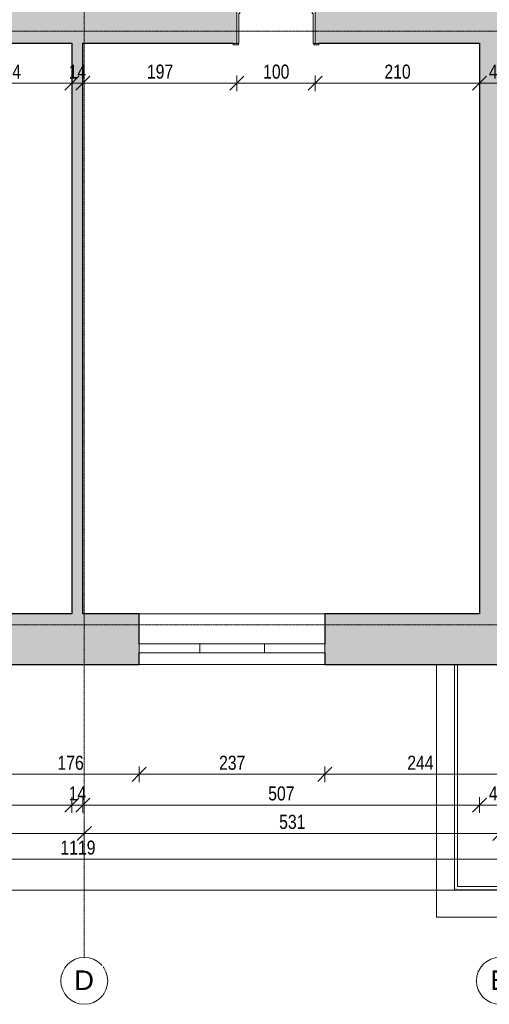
# Model space of a CAD drawing. Header units: centimetres. Extents: x 14811 to 18313, y -10850 to -8539.
# Tile 2 of 13: x 15606 to 16206, y -10850 to -9591. Entities that reach past the tile are written whole.
import ezdxf

# ---------------------------------------------------------------- set-up
doc = ezdxf.new("R2010")
doc.units = ezdxf.units.CM
doc.linetypes.add('Linia siatki', pattern=[0.9925, 0.47, -0.2175, 0.0875, -0.2175])
for name, color, linetype, lineweight in [('A-ANNO-DIMS', 211, 'Continuous', 9), ('A-ANNO-DIMS-100', 211, 'Continuous', 9), ('A-AREA', 32, 'Continuous', 9), ('A-DOOR', 31, 'Continuous', 9), ('A-DOOR-FRAM', 31, 'Continuous', 18), ('A-FLOR', 192, 'Continuous', 9), ('A-FLOR-HRAL', 11, 'Continuous', 9), ('A-GLAZ', 151, 'Continuous', 9), ('A-WALL', 113, 'Continuous', 9), ('A-WALL-PATT', 111, 'Continuous', 25), ('S-GRID', 1, 'Continuous', 9), ('S-GRID-IDEN', 1, 'Continuous', 9)]:
    doc.layers.add(name, color=color, linetype=linetype, lineweight=lineweight)
doc.styles.add('Arial', font='arial.ttf', dxfattribs={"height": 25})
doc.styles.add('Arial_2', font='arial.ttf', dxfattribs={"width": 0.8, "height": 18})
doc.dimstyles.new('Przekątna_-_1_8_mm_Arial', dxfattribs={"dimscale": 30.48, "dimtxt": 18.364669, "dimasz": 0.590551, "dimexe": 0.328084, "dimexo": 0.0625, "dimgap": 0.016404, "dimtad": 1, "dimdec": 0, "dimdsep": 46, "dimtxsty": 'Arial_2', "dimblk1": 'OBLIQUE', "dimblk2": 'OBLIQUE', "dimsah": 1, "dimcen": 0.09, "dimazin": 0, "dimtfac": 1, "dimtdec": 4, "dimtix": 1, "dimtmove": 0, "dimatfit": 3, "dimfxl": 0.328084, "dimfxlon": 1, "dimtvp": 1, "dimtolj": 1, "dimtzin": 0, "dimarcsym": 2})

# ---------------------------------------------------------------- blocks, each defined once
blk = doc.blocks.new('wewnetrzne dwupanelowe - 900 x 2100mm-456959-4_Poziom piętra inwentaryzacja')
at = {"layer": 'A-DOOR'}
for p, q in [((-54.635, 24.8175), (-48.135, 24.8175)), ((-54.635, 22.8175), (-54.635, 24.8175)), ((-48.135, 22.8175), (-54.635, 22.8175)), ((-48.135, 24.8175), (-48.135, 22.8175)), ((48.135, 24.8175), (54.635, 24.8175)), ((48.135, 22.8175), (48.135, 24.8175)), ((54.635, 22.8175), (48.135, 22.8175)), ((54.635, 24.8175), (54.635, 22.8175)), ((-54.635, -22.1825), (-48.135, -22.1825)), ((-54.635, -24.1825), (-54.635, -22.1825)), ((-48.135, -24.1825), (-54.635, -24.1825)), ((-48.135, -22.1825), (-48.135, -24.1825)), ((48.135, -22.1825), (54.635, -22.1825)), ((48.135, -24.1825), (48.135, -22.1825)), ((54.635, -24.1825), (48.135, -24.1825)), ((54.635, -22.1825), (54.635, -24.1825))]:
    blk.add_line(p, q, dxfattribs=at)
at = {"layer": 'A-DOOR', "lineweight": 18}
for p, q in [((44, -22.1825), (47.5, -22.1825)), ((44, -117.1825), (44, -22.1825)), ((47.5, -22.1825), (47.5, -117.1825)), ((47.5, -117.1825), (44, -117.1825))]:
    blk.add_line(p, q, dxfattribs=at)
at = {"layer": 'A-DOOR'}
blk.add_arc((47.5, -22.1825), 95, 180, 270, dxfattribs=at)
at = {"layer": 'A-DOOR-FRAM'}
for p, q in [((-50, 22.8175), (-47.5, 22.8175)), ((-50, -22.1825), (-50, 22.8175)), ((-47.5, 22.8175), (-47.5, -15.19)), ((47.5, 22.8175), (50, 22.8175)), ((47.5, -15.19), (47.5, 22.8175)), ((50, 22.8175), (50, -22.1825)), ((-47.5, -22.1825), (-50, -22.1825)), ((-47.5, -15.19), (-46.23, -15.19)), ((-47.5, -18.6825), (-47.5, -22.1825)), ((-46.23, -18.6825), (-47.5, -18.6825)), ((-46.23, -15.19), (-46.23, -18.6825)), ((46.23, -15.19), (47.5, -15.19)), ((46.23, -18.6825), (46.23, -15.19)), ((47.5, -18.6825), (46.23, -18.6825)), ((47.5, -22.1825), (47.5, -18.6825)), ((50, -22.1825), (47.5, -22.1825))]:
    blk.add_line(p, q, dxfattribs=at)
blk = doc.blocks.new('Typ poręczy górnej - Górna poręcz_wewnętrzny_-564454-4_Poziom piętra inwentaryzacja')
at = {"layer": 'A-FLOR-HRAL'}
for p, q in [((16161.6, -10415.7), (16161.6, -10703.7)), ((16165.6, -10699.7), (16165.6, -10415.7)), ((16876.6, -10415.7), (16876.6, -10699.7)), ((16880.6, -10703.7), (16880.6, -10415.7)), ((16161.6, -10703.7), (16880.6, -10703.7)), ((16876.6, -10699.7), (16165.6, -10699.7))]:
    blk.add_line(p, q, dxfattribs=at)
for points in [[(16163.4, -10701.9), (16163.4, -10701.9), (16163.5, -10701.8), (16163.6, -10701.7), (16163.7, -10701.6), (16163.8, -10701.5), (16163.9, -10701.5)], [(16878.9, -10701.9), (16878.8, -10701.9), (16878.7, -10701.8), (16878.6, -10701.7), (16878.5, -10701.6), (16878.4, -10701.5), (16878.4, -10701.5)]]:
    blk.add_open_spline(points, degree=3, knots=[0.46272837, 0.46272837, 0.46272837, 0.46272837, 0.47916667, 0.5, 0.52083333, 0.53727163, 0.53727163, 0.53727163, 0.53727163], dxfattribs=at)
blk = doc.blocks.new('Typ poręczy górnej - Górna poręcz_wewnętrzny_-V3-4_Poziom piętra inwentaryzacja')
at = {"layer": 'A-FLOR-HRAL'}
for p, q in [((16161.6, -10415.7), (16161.6, -10703.7)), ((16165.6, -10415.7), (16165.6, -10699.7)), ((16876.6, -10699.7), (16876.6, -10415.7)), ((16880.6, -10703.7), (16880.6, -10415.7)), ((16161.6, -10703.7), (16880.6, -10703.7)), ((16165.6, -10699.7), (16876.6, -10699.7))]:
    blk.add_line(p, q, dxfattribs=at)
blk = doc.blocks.new('Aluminum_2 szybowe - 160x140-603551-4_Poziom piętra inwentaryzacja')
at = {"layer": 'A-GLAZ'}
for p, q in [((-137.2, 20.2), (22.8, 20.2)), ((-137.2, 8.7), (-137.2, 20.2)), ((22.8, 20.2), (22.8, 8.7)), ((22.8, 8.7), (-137.2, 8.7))]:
    blk.add_line(p, q, dxfattribs=at)
blk = doc.blocks.new('Siatka - M_Symbol siatki - okrąg-11506-4_Poziom piętra inwentaryzacja')
at = {"layer": 'S-GRID-IDEN'}
blk.add_circle((0, 0), 0.3, dxfattribs=at)
blk = doc.blocks.new('DIMBLOCK45-4_Poziom piętra inwentaryzacja')
at = {"layer": 'A-ANNO-DIMS-100'}
for p, q in [((15583.1, -10556.1), (15583.1, -10546.1)), ((15583.1, -10556.1), (15592.1, -10547.1)), ((15758.6, -10556.1), (15758.6, -10546.1)), ((15758.6, -10556.1), (15767.6, -10547.1)), ((15583.1, -10556.1), (15574.1, -10565.1)), ((15583.1, -10556.1), (15758.6, -10556.1)), ((15583.1, -10556.1), (15583.1, -10566.1)), ((15758.6, -10556.1), (15749.6, -10565.1)), ((15758.6, -10556.1), (15758.6, -10566.1))]:
    blk.add_line(p, q, dxfattribs=at)
at = {"layer": 'A-ANNO-DIMS-100', "color": 0, "insert": (15654.3, -10532.3), "char_height": 18, "width": 39.668, "attachment_point": 1, "line_spacing_factor": 0.941778, "style": 'Arial_2'}
blk.add_mtext('176', dxfattribs=at)
blk = doc.blocks.new('_Oblique')
at = {"color": 0, "linetype": 'ByBlock', "lineweight": -2}
blk.add_line((-0.5, -0.5), (0.5, 0.5), dxfattribs=at)
blk = doc.blocks.new('DIMBLOCK46-4_Poziom piętra inwentaryzacja')
at = {"layer": 'A-ANNO-DIMS-100'}
for p, q in [((15758.6, -10556.1), (15758.6, -10546.1)), ((15758.6, -10556.1), (15767.6, -10547.1)), ((15996.1, -10556.1), (15996.1, -10546.1)), ((15996.1, -10556.1), (16005.1, -10547.1)), ((15758.6, -10556.1), (15749.6, -10565.1)), ((15758.6, -10556.1), (15996.1, -10556.1)), ((15758.6, -10556.1), (15758.6, -10566.1)), ((15996.1, -10556.1), (15987.1, -10565.1)), ((15996.1, -10556.1), (15996.1, -10566.1))]:
    blk.add_line(p, q, dxfattribs=at)
at = {"layer": 'A-ANNO-DIMS-100', "color": 0, "insert": (15860.8, -10532.3), "char_height": 18, "width": 39.668, "attachment_point": 1, "line_spacing_factor": 0.941778, "style": 'Arial_2'}
blk.add_mtext('237', dxfattribs=at)
blk = doc.blocks.new('DIMBLOCK47-4_Poziom piętra inwentaryzacja')
at = {"layer": 'A-ANNO-DIMS-100'}
for p, q in [((15996.1, -10556.1), (15996.1, -10546.1)), ((15996.1, -10556.1), (16005.1, -10547.1)), ((16239.6, -10556.1), (16239.6, -10546.1)), ((16239.6, -10556.1), (16248.6, -10547.1)), ((15996.1, -10556.1), (15987.1, -10565.1)), ((15996.1, -10556.1), (16239.6, -10556.1)), ((15996.1, -10556.1), (15996.1, -10566.1)), ((16239.6, -10556.1), (16230.6, -10565.1)), ((16239.6, -10556.1), (16239.6, -10566.1))]:
    blk.add_line(p, q, dxfattribs=at)
at = {"layer": 'A-ANNO-DIMS-100', "color": 0, "insert": (16101.3, -10532.3), "char_height": 18, "width": 39.668, "attachment_point": 1, "line_spacing_factor": 0.941778, "style": 'Arial_2'}
blk.add_mtext('244', dxfattribs=at)
blk = doc.blocks.new('DIMBLOCK61-4_Poziom piętra inwentaryzacja')
at = {"layer": 'A-ANNO-DIMS-100'}
for p, q in [((15188.6, -10595.4), (15188.6, -10585.4)), ((15188.6, -10595.4), (15197.6, -10586.4)), ((15672.6, -10595.4), (15672.6, -10585.4)), ((15672.6, -10595.4), (15681.6, -10586.4)), ((15188.6, -10595.4), (15179.6, -10604.4)), ((15188.6, -10595.4), (15672.6, -10595.4)), ((15188.6, -10595.4), (15188.6, -10605.4)), ((15672.6, -10595.4), (15663.6, -10604.4)), ((15672.6, -10595.4), (15672.6, -10605.4))]:
    blk.add_line(p, q, dxfattribs=at)
at = {"layer": 'A-ANNO-DIMS-100', "color": 0, "insert": (15414.1, -10571.5), "char_height": 18, "width": 39.668, "attachment_point": 1, "line_spacing_factor": 0.941778, "style": 'Arial_2'}
blk.add_mtext('484', dxfattribs=at)
blk = doc.blocks.new('DIMBLOCK62-4_Poziom piętra inwentaryzacja')
at = {"layer": 'A-ANNO-DIMS-100'}
for p, q in [((15672.6, -10595.4), (15672.6, -10585.4)), ((15672.6, -10595.4), (15681.6, -10586.4)), ((15686.6, -10595.4), (15686.6, -10585.4)), ((15686.6, -10595.4), (15695.6, -10586.4)), ((15672.6, -10595.4), (15663.6, -10604.4)), ((15672.6, -10595.4), (15686.6, -10595.4)), ((15672.6, -10595.4), (15672.6, -10605.4)), ((15686.6, -10595.4), (15677.6, -10604.4)), ((15686.6, -10595.4), (15686.6, -10605.4))]:
    blk.add_line(p, q, dxfattribs=at)
at = {"layer": 'A-ANNO-DIMS-100', "color": 0, "insert": (15668.6, -10571.5), "char_height": 18, "width": 26.445, "attachment_point": 1, "line_spacing_factor": 0.941778, "style": 'Arial_2'}
blk.add_mtext('14', dxfattribs=at)
blk = doc.blocks.new('DIMBLOCK63-4_Poziom piętra inwentaryzacja')
at = {"layer": 'A-ANNO-DIMS-100'}
for p, q in [((15686.6, -10595.4), (15686.6, -10585.4)), ((15686.6, -10595.4), (15695.6, -10586.4)), ((16193.6, -10595.4), (16193.6, -10585.4)), ((16193.6, -10595.4), (16202.6, -10586.4)), ((15686.6, -10595.4), (15677.6, -10604.4)), ((15686.6, -10595.4), (16193.6, -10595.4)), ((15686.6, -10595.4), (15686.6, -10605.4)), ((16193.6, -10595.4), (16184.6, -10604.4)), ((16193.6, -10595.4), (16193.6, -10605.4))]:
    blk.add_line(p, q, dxfattribs=at)
at = {"layer": 'A-ANNO-DIMS-100', "color": 0, "insert": (15923.6, -10571.5), "char_height": 18, "width": 39.668, "attachment_point": 1, "line_spacing_factor": 0.941778, "style": 'Arial_2'}
blk.add_mtext('507', dxfattribs=at)
blk = doc.blocks.new('DIMBLOCK64-4_Poziom piętra inwentaryzacja')
at = {"layer": 'A-ANNO-DIMS-100'}
for p, q in [((16193.6, -10595.4), (16193.6, -10585.4)), ((16193.6, -10595.4), (16202.6, -10586.4)), ((16239.6, -10595.4), (16239.6, -10585.4)), ((16239.6, -10595.4), (16248.6, -10586.4)), ((16193.6, -10595.4), (16184.6, -10604.4)), ((16193.6, -10595.4), (16239.6, -10595.4)), ((16193.6, -10595.4), (16193.6, -10605.4)), ((16239.6, -10595.4), (16230.6, -10604.4)), ((16239.6, -10595.4), (16239.6, -10605.4))]:
    blk.add_line(p, q, dxfattribs=at)
at = {"layer": 'A-ANNO-DIMS-100', "color": 0, "insert": (16205.6, -10571.5), "char_height": 18, "width": 26.445, "attachment_point": 1, "line_spacing_factor": 0.941778, "style": 'Arial_2'}
blk.add_mtext('46', dxfattribs=at)
blk = doc.blocks.new('DIMBLOCK72-4_Poziom piętra inwentaryzacja')
at = {"layer": 'A-ANNO-DIMS-100'}
for p, q in [((15158.1, -10631.7), (15158.1, -10621.7)), ((15158.1, -10631.7), (15167.1, -10622.7)), ((15688.6, -10631.7), (15688.6, -10621.7)), ((15688.6, -10631.7), (15697.6, -10622.7)), ((15158.1, -10631.7), (15149.1, -10640.7)), ((15158.1, -10631.7), (15688.6, -10631.7)), ((15158.1, -10631.7), (15158.1, -10641.7)), ((15688.6, -10631.7), (15679.6, -10640.7)), ((15688.6, -10631.7), (15688.6, -10641.7))]:
    blk.add_line(p, q, dxfattribs=at)
at = {"layer": 'A-ANNO-DIMS-100', "color": 0, "insert": (15406.8, -10607.9), "char_height": 18, "width": 39.668, "attachment_point": 1, "line_spacing_factor": 0.941778, "style": 'Arial_2'}
blk.add_mtext('531', dxfattribs=at)
blk = doc.blocks.new('DIMBLOCK73-4_Poziom piętra inwentaryzacja')
at = {"layer": 'A-ANNO-DIMS-100'}
for p, q in [((15688.6, -10631.7), (15688.6, -10621.7)), ((15688.6, -10631.7), (15697.6, -10622.7)), ((16219.6, -10631.7), (16219.6, -10621.7)), ((16219.6, -10631.7), (16228.6, -10622.7)), ((15688.6, -10631.7), (15679.6, -10640.7)), ((15688.6, -10631.7), (16219.6, -10631.7)), ((15688.6, -10631.7), (15688.6, -10641.7)), ((16219.6, -10631.7), (16210.6, -10640.7)), ((16219.6, -10631.7), (16219.6, -10641.7))]:
    blk.add_line(p, q, dxfattribs=at)
at = {"layer": 'A-ANNO-DIMS-100', "color": 0, "insert": (15937.6, -10607.9), "char_height": 18, "width": 39.668, "attachment_point": 1, "line_spacing_factor": 0.941778, "style": 'Arial_2'}
blk.add_mtext('531', dxfattribs=at)
blk = doc.blocks.new('DIMBLOCK79-4_Poziom piętra inwentaryzacja')
at = {"layer": 'A-ANNO-DIMS-100'}
for p, q in [((15120.6, -10664.7), (15111.6, -10673.7)), ((15120.6, -10664.7), (15120.6, -10654.7)), ((15120.6, -10664.7), (15129.6, -10655.7)), ((15120.6, -10664.7), (16239.6, -10664.7)), ((15120.6, -10664.7), (15120.6, -10674.7)), ((16239.6, -10664.7), (16230.6, -10673.7)), ((16239.6, -10664.7), (16239.6, -10654.7)), ((16239.6, -10664.7), (16248.6, -10655.7)), ((16239.6, -10664.7), (16239.6, -10674.7))]:
    blk.add_line(p, q, dxfattribs=at)
at = {"layer": 'A-ANNO-DIMS-100', "color": 0, "insert": (15658.1, -10640.8), "char_height": 18, "width": 52.89, "attachment_point": 1, "line_spacing_factor": 0.941778, "style": 'Arial_2'}
blk.add_mtext('1119', dxfattribs=at)
blk = doc.blocks.new('DIMBLOCK82-4_Poziom piętra inwentaryzacja')
at = {"layer": 'A-ANNO-DIMS-100'}
for p, q in [((15120.6, -10704.4), (15120.6, -10694.4)), ((15120.6, -10704.4), (15129.6, -10695.4)), ((17920.6, -10704.4), (17920.6, -10694.4)), ((17920.6, -10704.4), (17929.6, -10695.4)), ((15120.6, -10704.4), (15111.6, -10713.4)), ((15120.6, -10704.4), (17920.6, -10704.4)), ((15120.6, -10704.4), (15120.6, -10714.4)), ((17920.6, -10704.4), (17911.6, -10713.4)), ((17920.6, -10704.4), (17920.6, -10714.4))]:
    blk.add_line(p, q, dxfattribs=at)
at = {"layer": 'A-ANNO-DIMS-100', "color": 0, "insert": (16498.6, -10680.5), "char_height": 18, "width": 52.89, "attachment_point": 1, "line_spacing_factor": 0.941778, "style": 'Arial_2'}
blk.add_mtext('2800', dxfattribs=at)
blk = doc.blocks.new('DIMBLOCK126-4_Poziom piętra inwentaryzacja')
at = {"layer": 'A-ANNO-DIMS-100'}
for p, q in [((15508.6, -9672.3), (15508.6, -9662.3)), ((15508.6, -9672.3), (15517.6, -9663.3)), ((15672.6, -9672.3), (15672.6, -9662.3)), ((15672.6, -9672.3), (15681.6, -9663.3)), ((15508.6, -9672.3), (15499.6, -9681.3)), ((15508.6, -9672.3), (15672.6, -9672.3)), ((15508.6, -9672.3), (15508.6, -9682.3)), ((15672.6, -9672.3), (15663.6, -9681.3)), ((15672.6, -9672.3), (15672.6, -9682.3))]:
    blk.add_line(p, q, dxfattribs=at)
at = {"layer": 'A-ANNO-DIMS-100', "color": 0, "insert": (15574.1, -9648.4), "char_height": 18, "width": 39.668, "attachment_point": 1, "line_spacing_factor": 0.941778, "style": 'Arial_2'}
blk.add_mtext('164', dxfattribs=at)
blk = doc.blocks.new('DIMBLOCK127-4_Poziom piętra inwentaryzacja')
at = {"layer": 'A-ANNO-DIMS-100'}
for p, q in [((15672.6, -9672.3), (15672.6, -9662.3)), ((15672.6, -9672.3), (15681.6, -9663.3)), ((15686.6, -9672.3), (15686.6, -9662.3)), ((15686.6, -9672.3), (15695.6, -9663.3)), ((15672.6, -9672.3), (15663.6, -9681.3)), ((15672.6, -9672.3), (15686.6, -9672.3)), ((15672.6, -9672.3), (15672.6, -9682.3)), ((15686.6, -9672.3), (15677.6, -9681.3)), ((15686.6, -9672.3), (15686.6, -9682.3))]:
    blk.add_line(p, q, dxfattribs=at)
at = {"layer": 'A-ANNO-DIMS-100', "color": 0, "insert": (15668.6, -9648.4), "char_height": 18, "width": 26.445, "attachment_point": 1, "line_spacing_factor": 0.941778, "style": 'Arial_2'}
blk.add_mtext('14', dxfattribs=at)
blk = doc.blocks.new('DIMBLOCK128-4_Poziom piętra inwentaryzacja')
at = {"layer": 'A-ANNO-DIMS-100'}
for p, q in [((15686.6, -9672.3), (15686.6, -9662.3)), ((15686.6, -9672.3), (15695.6, -9663.3)), ((15883.6, -9672.3), (15883.6, -9662.3)), ((15883.6, -9672.3), (15892.6, -9663.3)), ((15686.6, -9672.3), (15677.6, -9681.3)), ((15686.6, -9672.3), (15883.6, -9672.3)), ((15686.6, -9672.3), (15686.6, -9682.3)), ((15883.6, -9672.3), (15874.6, -9681.3)), ((15883.6, -9672.3), (15883.6, -9682.3))]:
    blk.add_line(p, q, dxfattribs=at)
at = {"layer": 'A-ANNO-DIMS-100', "color": 0, "insert": (15768.6, -9648.4), "char_height": 18, "width": 39.668, "attachment_point": 1, "line_spacing_factor": 0.941778, "style": 'Arial_2'}
blk.add_mtext('197', dxfattribs=at)
blk = doc.blocks.new('DIMBLOCK129-4_Poziom piętra inwentaryzacja')
at = {"layer": 'A-ANNO-DIMS-100'}
for p, q in [((15883.6, -9672.3), (15883.6, -9662.3)), ((15883.6, -9672.3), (15892.6, -9663.3)), ((15983.6, -9672.3), (15983.6, -9662.3)), ((15983.6, -9672.3), (15992.6, -9663.3)), ((15883.6, -9672.3), (15874.6, -9681.3)), ((15883.6, -9672.3), (15983.6, -9672.3)), ((15883.6, -9672.3), (15883.6, -9682.3)), ((15983.6, -9672.3), (15974.6, -9681.3)), ((15983.6, -9672.3), (15983.6, -9682.3))]:
    blk.add_line(p, q, dxfattribs=at)
at = {"layer": 'A-ANNO-DIMS-100', "color": 0, "insert": (15917.1, -9648.4), "char_height": 18, "width": 39.668, "attachment_point": 1, "line_spacing_factor": 0.941778, "style": 'Arial_2'}
blk.add_mtext('100', dxfattribs=at)
blk = doc.blocks.new('DIMBLOCK130-4_Poziom piętra inwentaryzacja')
at = {"layer": 'A-ANNO-DIMS-100'}
for p, q in [((15983.6, -9672.3), (15983.6, -9662.3)), ((15983.6, -9672.3), (15992.6, -9663.3)), ((16193.6, -9672.3), (16193.6, -9662.3)), ((16193.6, -9672.3), (16202.6, -9663.3)), ((15983.6, -9672.3), (15974.6, -9681.3)), ((15983.6, -9672.3), (16193.6, -9672.3)), ((15983.6, -9672.3), (15983.6, -9682.3)), ((16193.6, -9672.3), (16184.6, -9681.3)), ((16193.6, -9672.3), (16193.6, -9682.3))]:
    blk.add_line(p, q, dxfattribs=at)
at = {"layer": 'A-ANNO-DIMS-100', "color": 0, "insert": (16072.1, -9648.4), "char_height": 18, "width": 39.668, "attachment_point": 1, "line_spacing_factor": 0.941778, "style": 'Arial_2'}
blk.add_mtext('210', dxfattribs=at)
blk = doc.blocks.new('DIMBLOCK131-4_Poziom piętra inwentaryzacja')
at = {"layer": 'A-ANNO-DIMS-100'}
for p, q in [((16193.6, -9672.3), (16193.6, -9662.3)), ((16193.6, -9672.3), (16202.6, -9663.3)), ((16239.6, -9672.3), (16239.6, -9662.3)), ((16239.6, -9672.3), (16248.6, -9663.3)), ((16193.6, -9672.3), (16184.6, -9681.3)), ((16193.6, -9672.3), (16239.6, -9672.3)), ((16193.6, -9672.3), (16193.6, -9682.3)), ((16239.6, -9672.3), (16230.6, -9681.3)), ((16239.6, -9672.3), (16239.6, -9682.3))]:
    blk.add_line(p, q, dxfattribs=at)
at = {"layer": 'A-ANNO-DIMS-100', "color": 0, "insert": (16205.6, -9648.4), "char_height": 18, "width": 26.445, "attachment_point": 1, "line_spacing_factor": 0.941778, "style": 'Arial_2'}
blk.add_mtext('46', dxfattribs=at)

msp = doc.modelspace()

# ---------------------------------------------------------------- hatches: boundary and pattern name
at = {"layer": 'A-WALL-PATT', "lineweight": 9}
h = msp.add_hatch(color=256, dxfattribs=at)
h.paths.add_polyline_path([(16209, -10415.7), (16239.6, -10415.7), (16239.6, -9561.7), (16193.6, -9561.7), (16193.6, -10415.7)])
h.paths.add_polyline_path([(16194.6, -9416.7), (16239.6, -9416.7), (16239.6, -8812.7), (16193.6, -8812.7), (16193.6, -9416.7)])
h = msp.add_hatch(color=256, dxfattribs=at)
h.paths.add_polyline_path([(16193.6, -9621.2), (16193.6, -9576.2), (15983.6, -9576.2), (15983.6, -9621.2), (15988.3, -9621.2)])
h.paths.add_polyline_path([(15883.6, -9621.2), (15883.6, -9576.2), (15508.6, -9576.2), (15508.6, -9621.2), (15879, -9621.2)])
h.paths.add_polyline_path([(15408.6, -9621.2), (15408.6, -9576.2), (15188.6, -9576.2), (15188.6, -9621.2), (15404, -9621.2)])
msp.add_hatch(color=256, dxfattribs=at).paths.add_polyline_path([(15679.6, -10350.7), (15686.6, -10350.7), (15686.6, -9621.2), (15672.6, -9621.2), (15672.6, -10350.7), (15675.9, -10350.7)])
h = msp.add_hatch(color=256, dxfattribs=at)
h.paths.add_polyline_path([(15679.6, -10415.7), (15679.6, -10350.7), (15583.1, -10350.7), (15583.1, -10415.7), (15675.9, -10415.7)])
h.paths.add_polyline_path([(15188.6, -10415.7), (15345.6, -10415.7), (15345.6, -10350.7), (15188.6, -10350.7), (15188.6, -10400.7)])
h = msp.add_hatch(color=256, dxfattribs=at)
h.paths.add_polyline_path([(16169, -10415.7), (16193.6, -10415.7), (16193.6, -10350.7), (15996.1, -10350.7), (15996.1, -10415.7), (16155.7, -10415.7)])
h.paths.add_polyline_path([(15679.6, -10415.7), (15758.6, -10415.7), (15758.6, -10350.7), (15679.6, -10350.7)])

# ---------------------------------------------------------------- linework, layer by layer
at = {"layer": 'A-AREA'}
for p, q in [((16138.6, -10415.7), (16138.6, -10738.7)), ((16138.6, -10738.7), (16903.6, -10738.7))]:
    msp.add_line(p, q, dxfattribs=at)
at = {"layer": 'A-FLOR'}
for p, q in [((16138.6, -10415.7), (16138.6, -10738.7)), ((16138.6, -10738.7), (16903.6, -10738.7))]:
    msp.add_line(p, q, dxfattribs=at)
at = {"layer": 'A-WALL', "lineweight": 25}
for p, q in [((15513.3, -9621.2), (15672.6, -9621.2)), ((15672.6, -9621.2), (15672.6, -10350.7)), ((15686.6, -9621.2), (15879, -9621.2)), ((15686.6, -10350.7), (15686.6, -9621.2)), ((15988.3, -9621.2), (16193.6, -9621.2)), ((16193.6, -9621.2), (16193.6, -10350.7)), ((15672.6, -10350.7), (15583.1, -10350.7)), ((15758.6, -10350.7), (15686.6, -10350.7)), ((15758.6, -10389.3), (15758.6, -10350.7)), ((16193.6, -10350.7), (15996.1, -10350.7)), ((15996.1, -10350.7), (15996.1, -10389.3)), ((15758.6, -10415.7), (15758.6, -10400.7)), ((15996.1, -10400.7), (15996.1, -10415.7)), ((15583.1, -10415.7), (15758.6, -10415.7)), ((15996.1, -10415.7), (16239.6, -10415.7))]:
    msp.add_line(p, q, dxfattribs=at)
at = {"layer": 'A-WALL'}
for p, q in [((15758.6, -10350.7), (15996.1, -10350.7)), ((15996.1, -10415.7), (15758.6, -10415.7))]:
    msp.add_line(p, q, dxfattribs=at)
at = {"layer": 'S-GRID', "linetype": 'Linia siatki'}
for p, q in [((15688.6, -8538.7), (15688.6, -10790.2)), ((14810.5, -9605.7), (18252.6, -9605.7)), ((14810.5, -10365), (18252.6, -10365))]:
    msp.add_line(p, q, dxfattribs=at)

# ---------------------------------------------------------------- block references
at = {"layer": 'A-DOOR', "rotation": 180}
msp.add_blockref('wewnetrzne dwupanelowe - 900 x 2100mm-456959-4_Poziom piętra inwentaryzacja', (15933.6, -9598.4), dxfattribs=at)
at = {"layer": 'A-FLOR-HRAL'}
for name in ['Typ poręczy górnej - Górna poręcz_wewnętrzny_-564454-4_Poziom piętra inwentaryzacja', 'Typ poręczy górnej - Górna poręcz_wewnętrzny_-V3-4_Poziom piętra inwentaryzacja']:
    msp.add_blockref(name, (0, 0), dxfattribs=at)
at = {"layer": 'A-GLAZ', "rotation": 180}
for p in [(15781.5, -10380.6), (15858.9, -10380.6)]:
    msp.add_blockref('Aluminum_2 szybowe - 160x140-603551-4_Poziom piętra inwentaryzacja', p, dxfattribs=at)
at = {"layer": 'S-GRID-IDEN', "xscale": 99.99999999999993, "yscale": 99.99999999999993, "zscale": 99.99999999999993, "rotation": 180}
for p in [(15688.6, -10820.2), (16219.6, -10820.2)]:
    msp.add_blockref('Siatka - M_Symbol siatki - okrąg-11506-4_Poziom piętra inwentaryzacja', p, dxfattribs=at)

# ---------------------------------------------------------------- dimensions: what is measured, and where the dimension line sits
at = {"layer": 'A-ANNO-DIMS'}
for base, p1, p2, override, picture, middle in [((15672.6, -9672.3), (15508.6, -9662.3), (15672.6, -9662.3), {"dimpost": '<>', "dimfxl": 164}, 'DIMBLOCK126-4_Poziom piętra inwentaryzacja', (15590.6, -9662.6)), ((15686.6, -9672.3), (15672.6, -9662.3), (15686.6, -9662.3), {"dimpost": '<>', "dimfxl": 14}, 'DIMBLOCK127-4_Poziom piętra inwentaryzacja', (15679.6, -9662.7)), ((15883.6, -9672.3), (15686.6, -9662.3), (15883.6, -9662.3), {"dimpost": '<>', "dimfxl": 197}, 'DIMBLOCK128-4_Poziom piętra inwentaryzacja', (15785.1, -9662.6)), ((15983.6, -9672.3), (15883.6, -9662.3), (15983.6, -9662.3), {"dimpost": '<>', "dimfxl": 100}, 'DIMBLOCK129-4_Poziom piętra inwentaryzacja', (15933.6, -9662.6)), ((16193.6, -9672.3), (15983.6, -9662.3), (16193.6, -9662.3), {"dimpost": '<>', "dimfxl": 210}, 'DIMBLOCK130-4_Poziom piętra inwentaryzacja', (16088.6, -9662.6)), ((16239.6, -9672.3), (16193.6, -9662.3), (16239.6, -9662.3), {"dimpost": '<>', "dimfxl": 46}, 'DIMBLOCK131-4_Poziom piętra inwentaryzacja', (16216.6, -9662.6)), ((15758.6226, -10556.1298), (15583.0826, -10546.1298), (15758.6226, -10546.1298), {"dimpost": '<>', "dimfxl": 175.54}, 'DIMBLOCK45-4_Poziom piętra inwentaryzacja', (15670.8526, -10546.4395)), ((15996.0826, -10556.1298), (15758.6226, -10546.1298), (15996.0826, -10546.1298), {"dimpost": '<>', "dimfxl": 237.46}, 'DIMBLOCK46-4_Poziom piętra inwentaryzacja', (15877.3526, -10546.4333)), ((16239.6226, -10556.1298), (15996.0826, -10546.1298), (16239.6226, -10546.1298), {"dimpost": '<>', "dimfxl": 243.54}, 'DIMBLOCK47-4_Poziom piętra inwentaryzacja', (16117.8526, -10546.593)), ((15672.6, -10595.4), (15188.6, -10585.4), (15672.6, -10585.4), {"dimpost": '<>', "dimfxl": 484}, 'DIMBLOCK61-4_Poziom piętra inwentaryzacja', (15430.6, -10585.7)), ((15686.6, -10595.4), (15672.6, -10585.4), (15686.6, -10585.4), {"dimpost": '<>', "dimfxl": 14}, 'DIMBLOCK62-4_Poziom piętra inwentaryzacja', (15679.6, -10585.8)), ((16193.6, -10595.4), (15686.6, -10585.4), (16193.6, -10585.4), {"dimpost": '<>', "dimfxl": 507}, 'DIMBLOCK63-4_Poziom piętra inwentaryzacja', (15940.1, -10585.7)), ((16239.6, -10595.4), (16193.6, -10585.4), (16239.6, -10585.4), {"dimpost": '<>', "dimfxl": 46}, 'DIMBLOCK64-4_Poziom piętra inwentaryzacja', (16216.6, -10585.7)), ((15688.6225548, -10631.7446342), (15158.1225548, -10621.7446342), (15688.6225548, -10621.7446342), {"dimpost": '<>', "dimfxl": 530.5}, 'DIMBLOCK72-4_Poziom piętra inwentaryzacja', (15423.3725548, -10622.0481812)), ((16219.6, -10631.7), (15688.6, -10621.7), (16219.6, -10621.7), {"dimpost": '<>', "dimfxl": 531}, 'DIMBLOCK73-4_Poziom piętra inwentaryzacja', (15954.1, -10622)), ((16239.6, -10664.7), (15120.6, -10654.7), (16239.6, -10654.7), {"dimpost": '<>', "dimfxl": 1119}, 'DIMBLOCK79-4_Poziom piętra inwentaryzacja', (15680.1, -10655)), ((17920.6, -10704.4), (15120.6, -10694.4), (17920.6, -10694.4), {"dimpost": '<>', "dimfxl": 2800}, 'DIMBLOCK82-4_Poziom piętra inwentaryzacja', (16520.6, -10694.7))]:
    dim = msp.add_linear_dim(base=base, p1=p1, p2=p2, dimstyle='Przekątna_-_1_8_mm_Arial', override=override, dxfattribs=at)
    dim.commit()
    dim.dimension.update_dxf_attribs({"geometry": picture, "text_midpoint": middle})

# ---------------------------------------------------------------- next in the draw order: texts
at = {"layer": 'S-GRID-IDEN', "char_height": 25, "attachment_point": 1, "style": 'Arial', "bg_fill": 3, "box_fill_scale": 1.25, "bg_fill_color": 256, "bg_fill_true_color": 13158600, "bg_fill_transparency": 0}
for s, insert, width in [('\\fArial|b0|i0|c238|p34|;D', (15675.7, -10806.9), 30.464), ('\\fArial|b0|i0|c238|p34|;E', (16207.7, -10806.9), 28.059)]:
    msp.add_mtext(s, dxfattribs=dict(at, insert=insert, width=width))

doc.saveas('drawing.dxf')
